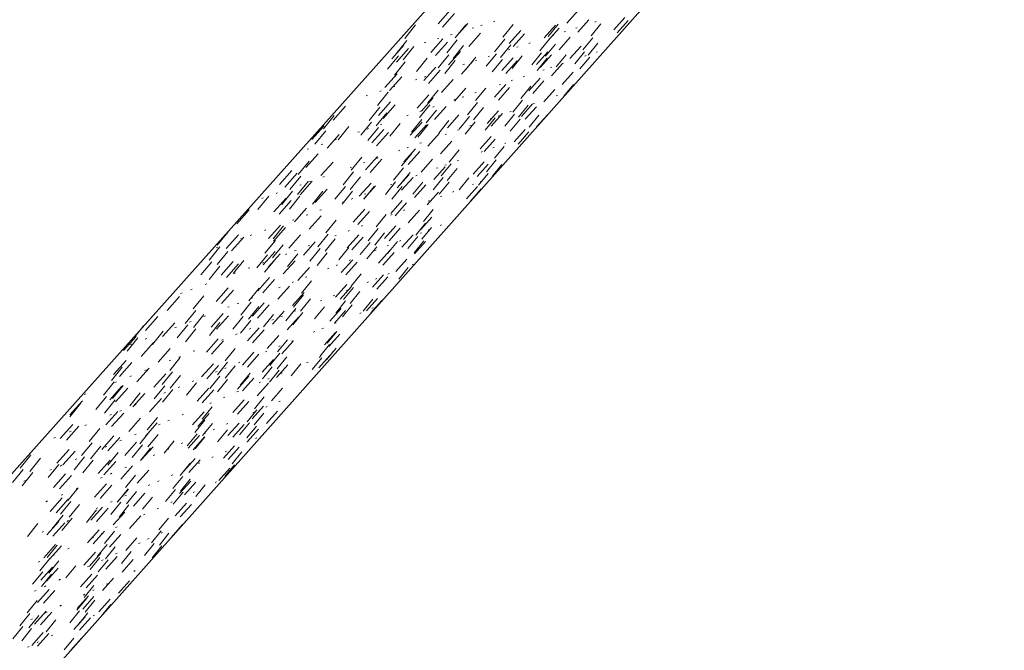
# Model space of a CAD drawing. Header units: centimetres. Extents: x 1151.07 to 1152.71, y 1902.53 to 1904.06.
# Tile 50 of 65: x 1152.3837 to 1152.4789, y 1903.055 to 1903.1159. Entities that reach past the tile are written whole.
import ezdxf

# ---------------------------------------------------------------- set-up
doc = ezdxf.new("R2010")
doc.units = ezdxf.units.CM
for name, color, linetype, lineweight in [('Wzór powierzchni', 7, 'Continuous', 9), ('Wzór powierzchni-4', 10, 'Continuous', 9), ('Ściany', 7, 'Continuous', 9), ('Ściany-1', 250, 'Continuous', 25)]:
    doc.layers.add(name, color=color, linetype=linetype, lineweight=lineweight)

# ---------------------------------------------------------------- blocks, each defined once
blk = doc.blocks.new('FP_19-Aksono Kopia 1')
at = {"layer": 'Wzór powierzchni-4'}
for p, q in [((1152.424179, 1903.115512), (1152.425357, 1903.116831)), ((1152.424613, 1903.115193), (1152.425786, 1903.116506)), ((1152.436635, 1903.115577), (1152.437727, 1903.116801)), ((1152.425893, 1903.114251), (1152.427052, 1903.115549)), ((1152.429663, 1903.115757), (1152.429529, 1903.115716)), ((1152.431454, 1903.115452), (1152.430458, 1903.11423)), ((1152.435805, 1903.115477), (1152.434833, 1903.114287)), ((1152.437694, 1903.114694), (1152.438773, 1903.115905)), ((1152.439935, 1903.1155), (1152.438987, 1903.11434)), ((1152.439473, 1903.115721), (1152.439352, 1903.115682)), ((1152.441174, 1903.114924), (1152.44223, 1903.116109)), ((1152.441502, 1903.114639), (1152.442554, 1903.11582)), ((1152.422012, 1903.115399), (1152.420964, 1903.114108)), ((1152.425538, 1903.114487), (1152.4254, 1903.114445)), ((1152.426863, 1903.115426), (1152.425841, 1903.114171)), ((1152.427143, 1903.113332), (1152.428288, 1903.114615)), ((1152.427619, 1903.115128), (1152.427483, 1903.115086)), ((1152.428441, 1903.115381), (1152.428306, 1903.115339)), ((1152.431054, 1903.113605), (1152.432173, 1903.114859)), ((1152.43144, 1903.113309), (1152.432555, 1903.114558)), ((1152.434432, 1903.114159), (1152.435531, 1903.115391)), ((1152.434798, 1903.113866), (1152.435893, 1903.115094)), ((1152.436512, 1903.114768), (1152.436389, 1903.114728)), ((1152.437632, 1903.115128), (1152.437509, 1903.115089)), ((1152.421175, 1903.113899), (1152.42013, 1903.112612)), ((1152.422992, 1903.113703), (1152.42285, 1903.11366)), ((1152.423489, 1903.11274), (1152.424656, 1903.114046)), ((1152.423922, 1903.112435), (1152.425084, 1903.113736)), ((1152.424272, 1903.114097), (1152.424132, 1903.114054)), ((1152.426037, 1903.113968), (1152.425018, 1903.112716)), ((1152.430638, 1903.114033), (1152.429645, 1903.112814)), ((1152.433085, 1903.113665), (1152.432958, 1903.113624)), ((1152.435, 1903.114094), (1152.434031, 1903.112907)), ((1152.435525, 1903.113558), (1152.434562, 1903.112378)), ((1152.435382, 1903.114404), (1152.435257, 1903.114364)), ((1152.43588, 1903.113001), (1152.436962, 1903.114214)), ((1152.439141, 1903.114153), (1152.438195, 1903.112996)), ((1152.439628, 1903.113629), (1152.438688, 1903.11248)), ((1152.419696, 1903.112125), (1152.420886, 1903.113456)), ((1152.420153, 1903.111817), (1152.421337, 1903.113143)), ((1152.420389, 1903.112902), (1152.420244, 1903.112858)), ((1152.421837, 1903.113319), (1152.420798, 1903.112041)), ((1152.425198, 1903.111536), (1152.426346, 1903.112822)), ((1152.426649, 1903.113403), (1152.425637, 1903.112159)), ((1152.429827, 1903.11262), (1152.428837, 1903.111405)), ((1152.431205, 1903.113483), (1152.430218, 1903.112272)), ((1152.431135, 1903.113038), (1152.431005, 1903.112996)), ((1152.431919, 1903.11329), (1152.43179, 1903.113249)), ((1152.434199, 1903.112718), (1152.433233, 1903.111535)), ((1152.433693, 1903.11158), (1152.434782, 1903.112802)), ((1152.436937, 1903.112155), (1152.438007, 1903.113355)), ((1152.43835, 1903.112811), (1152.437407, 1903.111658)), ((1152.439578, 1903.112799), (1152.43946, 1903.11276)), ((1152.420343, 1903.112408), (1152.419301, 1903.111124)), ((1152.421009, 1903.111839), (1152.419973, 1903.110564)), ((1152.423134, 1903.112182), (1152.422109, 1903.11092)), ((1152.425215, 1903.112517), (1152.424199, 1903.111269)), ((1152.425831, 1903.111963), (1152.424822, 1903.110723)), ((1152.426444, 1903.110658), (1152.427578, 1903.111929)), ((1152.427849, 1903.112295), (1152.42685, 1903.111068)), ((1152.427944, 1903.112011), (1152.42781, 1903.111968)), ((1152.429151, 1903.1124), (1152.429019, 1903.112357)), ((1152.430397, 1903.11208), (1152.429413, 1903.110873)), ((1152.430334, 1903.110986), (1152.431442, 1903.112229)), ((1152.430719, 1903.110703), (1152.431823, 1903.111941)), ((1152.432317, 1903.112403), (1152.431342, 1903.111207)), ((1152.434728, 1903.112192), (1152.433768, 1903.111016)), ((1152.434059, 1903.1113), (1152.435143, 1903.112517)), ((1152.435139, 1903.110471), (1152.436211, 1903.111675)), ((1152.436557, 1903.112505), (1152.435605, 1903.11134)), ((1152.4363, 1903.1117), (1152.436178, 1903.11166)), ((1152.438841, 1903.112298), (1152.437903, 1903.111151)), ((1152.438496, 1903.112437), (1152.438377, 1903.112397)), ((1152.419045, 1903.109362), (1152.420223, 1903.110681)), ((1152.422813, 1903.110022), (1152.423969, 1903.111316)), ((1152.423244, 1903.109731), (1152.424395, 1903.11102)), ((1152.424245, 1903.110821), (1152.424107, 1903.110777)), ((1152.426724, 1903.111619), (1152.426589, 1903.111575)), ((1152.434437, 1903.111076), (1152.434313, 1903.111034)), ((1152.435186, 1903.111327), (1152.435063, 1903.111286)), ((1152.436195, 1903.109661), (1152.437255, 1903.110851)), ((1152.4195, 1903.109069), (1152.420673, 1903.110382)), ((1152.422139, 1903.110143), (1152.421998, 1903.110098)), ((1152.422986, 1903.110416), (1152.422846, 1903.110371)), ((1152.424516, 1903.108873), (1152.425653, 1903.110147)), ((1152.431389, 1903.110054), (1152.431262, 1903.110011)), ((1152.432542, 1903.11044), (1152.432415, 1903.110398)), ((1152.432967, 1903.109049), (1152.434046, 1903.11026)), ((1152.433332, 1903.108781), (1152.434407, 1903.109987)), ((1152.419365, 1903.108902), (1152.418336, 1903.107635)), ((1152.418688, 1903.109033), (1152.418544, 1903.108987)), ((1152.419994, 1903.109453), (1152.419851, 1903.109407)), ((1152.424207, 1903.109105), (1152.423204, 1903.107872)), ((1152.425758, 1903.108035), (1152.426881, 1903.109294)), ((1152.42786, 1903.108871), (1152.427728, 1903.108827)), ((1152.428794, 1903.109297), (1152.427815, 1903.108097)), ((1152.429626, 1903.108416), (1152.430725, 1903.109648)), ((1152.43001, 1903.108145), (1152.431105, 1903.109372)), ((1152.430225, 1903.109664), (1152.430096, 1903.109621)), ((1152.433145, 1903.109479), (1152.43219, 1903.10831)), ((1152.434411, 1903.107988), (1152.435473, 1903.109181)), ((1152.437278, 1903.109652), (1152.436346, 1903.108512)), ((1152.417368, 1903.108609), (1152.417222, 1903.108562)), ((1152.418407, 1903.106654), (1152.419574, 1903.10796)), ((1152.42215, 1903.107357), (1152.423294, 1903.108639)), ((1152.422579, 1903.10708), (1152.423719, 1903.108357)), ((1152.425851, 1903.108198), (1152.425718, 1903.108153)), ((1152.426659, 1903.108468), (1152.426526, 1903.108424)), ((1152.427998, 1903.107915), (1152.427022, 1903.106719)), ((1152.432359, 1903.108133), (1152.431407, 1903.106967)), ((1152.433514, 1903.107826), (1152.433391, 1903.107783)), ((1152.434628, 1903.108214), (1152.434506, 1903.108172)), ((1152.43573, 1903.108598), (1152.435609, 1903.108556)), ((1152.414042, 1903.106208), (1152.415236, 1903.107545)), ((1152.41855, 1903.107445), (1152.417523, 1903.106182)), ((1152.419217, 1903.106916), (1152.418197, 1903.105662)), ((1152.41886, 1903.106374), (1152.420022, 1903.107675)), ((1152.423402, 1903.107686), (1152.422401, 1903.106457)), ((1152.422564, 1903.107096), (1152.422427, 1903.10705)), ((1152.42402, 1903.107171), (1152.423026, 1903.10595)), ((1152.423808, 1903.107513), (1152.423672, 1903.107467)), ((1152.423847, 1903.106261), (1152.424973, 1903.107523)), ((1152.428572, 1903.107412), (1152.427602, 1903.106223)), ((1152.428932, 1903.105893), (1152.43002, 1903.107114)), ((1152.431255, 1903.107039), (1152.431129, 1903.106996)), ((1152.432892, 1903.107641), (1152.431945, 1903.106482)), ((1152.432255, 1903.106564), (1152.433324, 1903.107764)), ((1152.432619, 1903.106307), (1152.433684, 1903.107503)), ((1152.414142, 1903.106648), (1152.413095, 1903.105358)), ((1152.417738, 1903.105995), (1152.416715, 1903.104736)), ((1152.421307, 1903.106674), (1152.421168, 1903.106628)), ((1152.4215, 1903.104743), (1152.422633, 1903.106013)), ((1152.4226, 1903.106275), (1152.421602, 1903.10505)), ((1152.425234, 1903.106159), (1152.424252, 1903.104954)), ((1152.425086, 1903.105461), (1152.426198, 1903.106708)), ((1152.427206, 1903.106541), (1152.426233, 1903.105347)), ((1152.427784, 1903.106047), (1152.426816, 1903.104861)), ((1152.429699, 1903.106423), (1152.428741, 1903.105249)), ((1152.429336, 1903.106371), (1152.429209, 1903.106327)), ((1152.429315, 1903.105634), (1152.430399, 1903.106851)), ((1152.430107, 1903.10664), (1152.429981, 1903.106596)), ((1152.431577, 1903.106793), (1152.430627, 1903.10563)), ((1152.432114, 1903.10631), (1152.431169, 1903.105154)), ((1152.43394, 1903.106674), (1152.433003, 1903.10553)), ((1152.433695, 1903.105549), (1152.434749, 1903.106731)), ((1152.411985, 1903.104321), (1152.413183, 1903.105661)), ((1152.413325, 1903.105169), (1152.412281, 1903.103883)), ((1152.415555, 1903.105586), (1152.414522, 1903.104314)), ((1152.416583, 1903.10509), (1152.416438, 1903.105042)), ((1152.417456, 1903.105383), (1152.417312, 1903.105335)), ((1152.41841, 1903.105478), (1152.417393, 1903.104227)), ((1152.417782, 1903.103999), (1152.418937, 1903.105293)), ((1152.418232, 1903.103732), (1152.419383, 1903.105021)), ((1152.418753, 1903.105818), (1152.418611, 1903.105771)), ((1152.420527, 1903.10588), (1152.419519, 1903.104643)), ((1152.421928, 1903.104479), (1152.423057, 1903.105744)), ((1152.423222, 1903.10577), (1152.422231, 1903.104553)), ((1152.426199, 1903.105279), (1152.426068, 1903.105233)), ((1152.427385, 1903.105692), (1152.427256, 1903.105646)), ((1152.431555, 1903.104123), (1152.432614, 1903.105313)), ((1152.431918, 1903.103878), (1152.432974, 1903.105063)), ((1152.413445, 1903.103497), (1152.414628, 1903.10482)), ((1152.414372, 1903.10435), (1152.414225, 1903.1043)), ((1152.423191, 1903.103698), (1152.424307, 1903.104949)), ((1152.424425, 1903.102935), (1152.425528, 1903.104172)), ((1152.425, 1903.104861), (1152.424868, 1903.104815)), ((1152.428251, 1903.103417), (1152.429329, 1903.104627)), ((1152.428633, 1903.10317), (1152.429707, 1903.104376)), ((1152.432614, 1903.104653), (1152.432492, 1903.104609)), ((1152.411666, 1903.103442), (1152.411516, 1903.103392)), ((1152.413027, 1903.103898), (1152.412878, 1903.103849)), ((1152.420497, 1903.103293), (1152.420359, 1903.103245)), ((1152.420862, 1903.102179), (1152.421985, 1903.103438)), ((1152.421329, 1903.103582), (1152.421192, 1903.103535)), ((1152.421288, 1903.101927), (1152.422407, 1903.103181)), ((1152.422565, 1903.104013), (1152.42243, 1903.103966)), ((1152.426219, 1903.103337), (1152.425256, 1903.102158)), ((1152.428469, 1903.103158), (1152.428343, 1903.103112)), ((1152.429615, 1903.103571), (1152.429489, 1903.103526)), ((1152.430568, 1903.103667), (1152.429628, 1903.102518)), ((1152.430749, 1903.10398), (1152.430624, 1903.103935)), ((1152.411704, 1903.102235), (1152.410666, 1903.100957)), ((1152.411408, 1903.101622), (1152.412594, 1903.102949)), ((1152.412861, 1903.100839), (1152.414032, 1903.10215)), ((1152.416807, 1903.102622), (1152.415796, 1903.101379)), ((1152.417112, 1903.102114), (1152.41697, 1903.102064)), ((1152.417168, 1903.101395), (1152.418312, 1903.102677)), ((1152.417617, 1903.101142), (1152.418756, 1903.102418)), ((1152.418392, 1903.10256), (1152.418252, 1903.102511)), ((1152.421638, 1903.102989), (1152.420652, 1903.101779)), ((1152.422547, 1903.101183), (1152.423652, 1903.102423)), ((1152.426144, 1903.102318), (1152.426015, 1903.102272)), ((1152.427581, 1903.100985), (1152.42865, 1903.102185)), ((1152.4298, 1903.102355), (1152.428863, 1903.101209)), ((1152.408859, 1903.099996), (1152.410053, 1903.101332)), ((1152.416012, 1903.101205), (1152.415003, 1903.099966)), ((1152.415817, 1903.101663), (1152.415674, 1903.101613)), ((1152.420852, 1903.101609), (1152.419869, 1903.100402)), ((1152.423777, 1903.100456), (1152.42487, 1903.101682)), ((1152.42417, 1903.101606), (1152.424038, 1903.101558)), ((1152.425442, 1903.101992), (1152.424482, 1903.100816)), ((1152.424964, 1903.101892), (1152.424833, 1903.101845)), ((1152.426023, 1903.101532), (1152.425069, 1903.100364)), ((1152.427963, 1903.100749), (1152.429028, 1903.101945)), ((1152.43034, 1903.101905), (1152.429409, 1903.100766)), ((1152.409361, 1903.099738), (1152.41055, 1903.101069)), ((1152.4109, 1903.100779), (1152.409865, 1903.099505)), ((1152.411625, 1903.100289), (1152.410597, 1903.099024)), ((1152.410842, 1903.098976), (1152.412016, 1903.100291)), ((1152.411849, 1903.100281), (1152.411701, 1903.100229)), ((1152.413186, 1903.100746), (1152.41304, 1903.100695)), ((1152.416684, 1903.100726), (1152.415682, 1903.099495)), ((1152.42007, 1903.100236), (1152.419089, 1903.099033)), ((1152.420236, 1903.099663), (1152.421348, 1903.100911)), ((1152.421477, 1903.10114), (1152.420499, 1903.099941)), ((1152.420661, 1903.099423), (1152.421769, 1903.100666)), ((1152.420941, 1903.10044), (1152.420806, 1903.100392)), ((1152.422703, 1903.100219), (1152.421737, 1903.099035)), ((1152.422162, 1903.100881), (1152.422028, 1903.100833)), ((1152.424669, 1903.100653), (1152.423712, 1903.099481)), ((1152.427163, 1903.10063), (1152.42622, 1903.099476)), ((1152.429036, 1903.101049), (1152.428102, 1903.099906)), ((1152.428381, 1903.100303), (1152.428256, 1903.100257)), ((1152.4101, 1903.099331), (1152.409068, 1903.098061)), ((1152.41095, 1903.099967), (1152.410801, 1903.099916)), ((1152.413047, 1903.099329), (1152.412032, 1903.098081)), ((1152.412288, 1903.098233), (1152.413447, 1903.099532)), ((1152.41522, 1903.099796), (1152.414215, 1903.09856)), ((1152.415897, 1903.099327), (1152.414897, 1903.098099)), ((1152.416567, 1903.098841), (1152.4177, 1903.100111)), ((1152.417013, 1903.0986), (1152.418142, 1903.099866)), ((1152.418005, 1903.099786), (1152.417015, 1903.098571)), ((1152.419707, 1903.099995), (1152.419571, 1903.099946)), ((1152.420698, 1903.099776), (1152.419723, 1903.098581)), ((1152.421915, 1903.098715), (1152.42301, 1903.099944)), ((1152.425253, 1903.100203), (1152.424301, 1903.099038)), ((1152.425704, 1903.099304), (1152.425576, 1903.099257)), ((1152.426924, 1903.098597), (1152.427984, 1903.099787)), ((1152.427305, 1903.098372), (1152.42836, 1903.099558)), ((1152.427623, 1903.10002), (1152.427497, 1903.099973)), ((1152.40781, 1903.098846), (1152.406768, 1903.097563)), ((1152.407286, 1903.098691), (1152.407132, 1903.098638)), ((1152.408315, 1903.097349), (1152.409497, 1903.098673)), ((1152.408672, 1903.099174), (1152.40852, 1903.099121)), ((1152.408814, 1903.097105), (1152.409992, 1903.098423)), ((1152.410828, 1903.098852), (1152.409803, 1903.097591)), ((1152.415071, 1903.098322), (1152.414929, 1903.098271)), ((1152.415927, 1903.098631), (1152.415787, 1903.09858)), ((1152.4172, 1903.09909), (1152.417061, 1903.09904)), ((1152.419622, 1903.097194), (1152.420724, 1903.098431)), ((1152.423141, 1903.098023), (1152.424224, 1903.099238)), ((1152.42336, 1903.098429), (1152.423229, 1903.098381)), ((1152.424538, 1903.098869), (1152.424409, 1903.098821)), ((1152.404716, 1903.096187), (1152.405916, 1903.09753)), ((1152.410288, 1903.096382), (1152.41145, 1903.097685)), ((1152.412904, 1903.09754), (1152.41276, 1903.097488)), ((1152.415976, 1903.096336), (1152.417099, 1903.097595)), ((1152.416421, 1903.096107), (1152.417539, 1903.097361)), ((1152.420045, 1903.096966), (1152.421143, 1903.098198)), ((1152.420967, 1903.097537), (1152.420834, 1903.097487)), ((1152.421295, 1903.096293), (1152.42238, 1903.09751)), ((1152.423724, 1903.097563), (1152.422778, 1903.096405)), ((1152.410252, 1903.096583), (1152.410104, 1903.096529)), ((1152.411585, 1903.097064), (1152.411439, 1903.097011)), ((1152.411726, 1903.095678), (1152.412874, 1903.096964)), ((1152.414333, 1903.09655), (1152.413339, 1903.095329)), ((1152.419152, 1903.09707), (1152.418182, 1903.095881)), ((1152.418936, 1903.096779), (1152.418801, 1903.096728)), ((1152.419753, 1903.097083), (1152.419619, 1903.097033)), ((1152.422517, 1903.095634), (1152.42359, 1903.096838)), ((1152.407542, 1903.095604), (1152.407391, 1903.09555)), ((1152.407782, 1903.094755), (1152.408953, 1903.096066)), ((1152.409248, 1903.096001), (1152.408229, 1903.094747)), ((1152.408278, 1903.094524), (1152.409444, 1903.095829)), ((1152.415614, 1903.095539), (1152.415475, 1903.095487)), ((1152.41687, 1903.096008), (1152.416733, 1903.095956)), ((1152.418384, 1903.095726), (1152.417417, 1903.094541)), ((1152.419019, 1903.094771), (1152.420111, 1903.095996)), ((1152.419441, 1903.094555), (1152.420528, 1903.095775)), ((1152.422965, 1903.096253), (1152.422021, 1903.095098)), ((1152.423552, 1903.095835), (1152.422613, 1903.094687)), ((1152.423349, 1903.095629), (1152.42322, 1903.095579)), ((1152.424509, 1903.096075), (1152.424382, 1903.096027)), ((1152.403873, 1903.09542), (1152.402827, 1903.094131)), ((1152.403688, 1903.093798), (1152.404882, 1903.095134)), ((1152.404211, 1903.093566), (1152.4054, 1903.094896)), ((1152.405238, 1903.094773), (1152.405085, 1903.094718)), ((1152.406165, 1903.095107), (1152.406012, 1903.095052)), ((1152.408463, 1903.094586), (1152.407447, 1903.093336)), ((1152.409744, 1903.093839), (1152.410896, 1903.095129)), ((1152.413557, 1903.095171), (1152.412566, 1903.093955)), ((1152.414234, 1903.094738), (1152.41325, 1903.093529)), ((1152.414344, 1903.095065), (1152.414203, 1903.095012)), ((1152.415397, 1903.093878), (1152.416509, 1903.095125)), ((1152.41584, 1903.093661), (1152.416948, 1903.094903)), ((1152.419014, 1903.095301), (1152.418053, 1903.094123)), ((1152.420596, 1903.094569), (1152.420464, 1903.094518)), ((1152.420686, 1903.093914), (1152.421761, 1903.095121)), ((1152.42221, 1903.094949), (1152.421269, 1903.093797)), ((1152.4228, 1903.09454), (1152.421864, 1903.093395)), ((1152.422569, 1903.095328), (1152.422439, 1903.095279)), ((1152.403081, 1903.093967), (1152.402038, 1903.092682)), ((1152.402892, 1903.093926), (1152.402735, 1903.09387)), ((1152.409193, 1903.094145), (1152.408183, 1903.092903)), ((1152.410453, 1903.093613), (1152.410308, 1903.093559)), ((1152.411175, 1903.093171), (1152.412312, 1903.094446)), ((1152.411764, 1903.094102), (1152.41162, 1903.094048)), ((1152.412785, 1903.0938), (1152.411797, 1903.092587)), ((1152.415564, 1903.093888), (1152.414591, 1903.092695)), ((1152.41762, 1903.094389), (1152.416656, 1903.093208)), ((1152.418254, 1903.093973), (1152.417295, 1903.092799)), ((1152.418184, 1903.09364), (1152.41805, 1903.093589)), ((1152.418427, 1903.092393), (1152.41951, 1903.093607)), ((1152.419396, 1903.094107), (1152.419263, 1903.094056)), ((1152.420251, 1903.094466), (1152.419301, 1903.093303)), ((1152.421904, 1903.093288), (1152.422967, 1903.094482)), ((1152.403867, 1903.093518), (1152.402831, 1903.092241)), ((1152.405407, 1903.092636), (1152.404384, 1903.091377)), ((1152.407683, 1903.093178), (1152.40667, 1903.091932)), ((1152.407259, 1903.092212), (1152.408419, 1903.093511)), ((1152.408416, 1903.092747), (1152.407409, 1903.091509)), ((1152.407753, 1903.091993), (1152.408908, 1903.093286)), ((1152.409211, 1903.091345), (1152.410351, 1903.092623)), ((1152.409572, 1903.093284), (1152.409426, 1903.093229)), ((1152.410623, 1903.093279), (1152.409625, 1903.092054)), ((1152.413466, 1903.093377), (1152.412483, 1903.092171)), ((1152.414829, 1903.091466), (1152.415931, 1903.092702)), ((1152.415724, 1903.092693), (1152.415587, 1903.09264)), ((1152.418847, 1903.092187), (1152.419925, 1903.093397)), ((1152.420088, 1903.091579), (1152.421154, 1903.092775)), ((1152.402293, 1903.092521), (1152.401253, 1903.09124)), ((1152.403082, 1903.092083), (1152.402049, 1903.09081)), ((1152.403196, 1903.091216), (1152.404378, 1903.09254)), ((1152.403716, 1903.090997), (1152.404893, 1903.092315)), ((1152.405983, 1903.091945), (1152.405832, 1903.091889)), ((1152.407341, 1903.092451), (1152.407192, 1903.092396)), ((1152.410634, 1903.090713), (1152.411761, 1903.091976)), ((1152.413634, 1903.091888), (1152.413495, 1903.091835)), ((1152.414474, 1903.092212), (1152.414336, 1903.092158)), ((1152.41527, 1903.09126), (1152.416367, 1903.092491)), ((1152.421306, 1903.091967), (1152.420375, 1903.090829)), ((1152.421796, 1903.0923), (1152.421668, 1903.09225)), ((1152.40461, 1903.091432), (1152.404458, 1903.091376)), ((1152.406747, 1903.089718), (1152.407895, 1903.091005)), ((1152.407238, 1903.089511), (1152.408381, 1903.090792)), ((1152.411509, 1903.09107), (1152.411367, 1903.091015)), ((1152.416744, 1903.091337), (1152.41579, 1903.09017)), ((1152.417846, 1903.090057), (1152.418919, 1903.091261)), ((1152.418252, 1903.090895), (1152.41812, 1903.090843)), ((1152.418265, 1903.089862), (1152.419333, 1903.091061)), ((1152.419445, 1903.091368), (1152.419315, 1903.091316)), ((1152.400401, 1903.089862), (1152.400244, 1903.089803)), ((1152.401819, 1903.090391), (1152.401664, 1903.090333)), ((1152.402715, 1903.088686), (1152.403885, 1903.089997)), ((1152.403231, 1903.088479), (1152.404397, 1903.089784)), ((1152.406874, 1903.089974), (1152.405872, 1903.088744)), ((1152.408688, 1903.088899), (1152.409818, 1903.090165)), ((1152.408909, 1903.090069), (1152.408764, 1903.090013)), ((1152.410216, 1903.090572), (1152.410073, 1903.090517)), ((1152.411939, 1903.090674), (1152.410963, 1903.089475)), ((1152.414271, 1903.089098), (1152.415363, 1903.090323)), ((1152.41471, 1903.088903), (1152.415798, 1903.090124)), ((1152.415994, 1903.090029), (1152.415043, 1903.088864)), ((1152.415422, 1903.089773), (1152.415287, 1903.089719)), ((1152.41745, 1903.090577), (1152.417318, 1903.090524)), ((1152.397981, 1903.087823), (1152.39918, 1903.089164)), ((1152.399446, 1903.089505), (1152.399288, 1903.089446)), ((1152.401525, 1903.089235), (1152.400498, 1903.087971)), ((1152.406254, 1903.089046), (1152.406106, 1903.088989)), ((1152.410104, 1903.088301), (1152.41122, 1903.089553)), ((1152.411182, 1903.089332), (1152.410208, 1903.088138)), ((1152.411863, 1903.088943), (1152.410895, 1903.087755)), ((1152.412942, 1903.088789), (1152.412804, 1903.088734)), ((1152.414188, 1903.089283), (1152.414052, 1903.089229)), ((1152.416629, 1903.089645), (1152.415684, 1903.088488)), ((1152.417875, 1903.08889), (1152.416941, 1903.087747)), ((1152.417276, 1903.087764), (1152.418339, 1903.088957)), ((1152.403998, 1903.088178), (1152.403847, 1903.08812)), ((1152.404905, 1903.088527), (1152.404756, 1903.088469)), ((1152.406108, 1903.088598), (1152.40511, 1903.087371)), ((1152.406841, 1903.088203), (1152.405848, 1903.086984)), ((1152.406244, 1903.087272), (1152.407382, 1903.088547)), ((1152.406733, 1903.087077), (1152.407865, 1903.088346)), ((1152.410428, 1903.087998), (1152.409457, 1903.086806)), ((1152.413201, 1903.088177), (1152.412244, 1903.087005)), ((1152.413723, 1903.086774), (1152.414805, 1903.087988)), ((1152.415248, 1903.088727), (1152.4143, 1903.087566)), ((1152.415886, 1903.088351), (1152.414943, 1903.087197)), ((1152.417692, 1903.087579), (1152.418751, 1903.088768)), ((1152.417924, 1903.088072), (1152.417794, 1903.088019)), ((1152.395885, 1903.08589), (1152.397086, 1903.087235)), ((1152.400752, 1903.087823), (1152.399728, 1903.086562)), ((1152.40154, 1903.087422), (1152.400522, 1903.086169)), ((1152.401701, 1903.087293), (1152.401548, 1903.087234)), ((1152.402242, 1903.086205), (1152.403401, 1903.087503)), ((1152.402756, 1903.08601), (1152.40391, 1903.087303)), ((1152.405347, 1903.087229), (1152.404352, 1903.086006)), ((1152.408277, 1903.087426), (1152.407297, 1903.086223)), ((1152.408262, 1903.086933), (1152.408119, 1903.086877)), ((1152.408175, 1903.086499), (1152.409294, 1903.087754)), ((1152.409127, 1903.087276), (1152.408984, 1903.08722)), ((1152.409583, 1903.085935), (1152.410689, 1903.087175)), ((1152.411112, 1903.087617), (1152.410147, 1903.086433)), ((1152.410412, 1903.087786), (1152.410271, 1903.08773)), ((1152.41416, 1903.08659), (1152.415238, 1903.087799)), ((1152.416734, 1903.087586), (1152.416602, 1903.087533)), ((1152.395708, 1903.086314), (1152.394893, 1903.085308)), ((1152.397545, 1903.085293), (1152.398732, 1903.086621)), ((1152.39889, 1903.086211), (1152.398733, 1903.08615)), ((1152.399984, 1903.086418), (1152.398962, 1903.085161)), ((1152.400774, 1903.086027), (1152.39976, 1903.084778)), ((1152.400303, 1903.086755), (1152.400148, 1903.086695)), ((1152.403085, 1903.086634), (1152.402079, 1903.085398)), ((1152.406082, 1903.086843), (1152.405093, 1903.085628)), ((1152.405751, 1903.084873), (1152.406878, 1903.086136)), ((1152.406076, 1903.086066), (1152.40593, 1903.086008)), ((1152.406237, 1903.084688), (1152.407359, 1903.085946)), ((1152.413091, 1903.086101), (1152.412956, 1903.086046)), ((1152.414318, 1903.086601), (1152.414183, 1903.086546)), ((1152.393778, 1903.083948), (1152.394983, 1903.085296)), ((1152.395165, 1903.085164), (1152.394123, 1903.08388)), ((1152.396016, 1903.085104), (1152.395856, 1903.085043)), ((1152.3976, 1903.085798), (1152.396569, 1903.084527)), ((1152.401779, 1903.083772), (1152.402927, 1903.085058)), ((1152.403401, 1903.085005), (1152.403252, 1903.084946)), ((1152.404745, 1903.085539), (1152.404598, 1903.08548)), ((1152.407671, 1903.084144), (1152.40878, 1903.085387)), ((1152.409622, 1903.084985), (1152.408662, 1903.083808)), ((1152.412267, 1903.085765), (1152.41213, 1903.085709)), ((1152.413186, 1903.084492), (1152.414258, 1903.085696)), ((1152.41441, 1903.085783), (1152.413473, 1903.084636)), ((1152.413621, 1903.084318), (1152.414689, 1903.085517)), ((1152.394555, 1903.084542), (1152.394394, 1903.084479)), ((1152.395469, 1903.083374), (1152.396659, 1903.084706)), ((1152.397118, 1903.082814), (1152.398293, 1903.08413)), ((1152.402289, 1903.083589), (1152.403433, 1903.08487)), ((1152.404577, 1903.084145), (1152.403593, 1903.082937)), ((1152.408913, 1903.084397), (1152.408773, 1903.08434)), ((1152.409073, 1903.083612), (1152.410168, 1903.084841)), ((1152.410181, 1903.084915), (1152.410043, 1903.084858)), ((1152.413678, 1903.084508), (1152.412743, 1903.083364)), ((1152.414317, 1903.084163), (1152.413387, 1903.083026)), ((1152.399255, 1903.083259), (1152.398246, 1903.082018)), ((1152.399281, 1903.083371), (1152.399127, 1903.083311)), ((1152.400669, 1903.083922), (1152.400517, 1903.083862)), ((1152.405268, 1903.082519), (1152.406384, 1903.08377)), ((1152.405751, 1903.082345), (1152.406862, 1903.083592)), ((1152.407632, 1903.083875), (1152.40749, 1903.083817)), ((1152.408882, 1903.083679), (1152.407924, 1903.082505)), ((1152.409567, 1903.08333), (1152.408615, 1903.082164)), ((1152.412949, 1903.083239), (1152.412016, 1903.082098)), ((1152.412658, 1903.082251), (1152.41372, 1903.083444)), ((1152.412831, 1903.083325), (1152.412697, 1903.083269)), ((1152.414042, 1903.083832), (1152.413909, 1903.083776)), ((1152.393632, 1903.082322), (1152.392597, 1903.081046)), ((1152.392814, 1903.081627), (1152.394012, 1903.082968)), ((1152.393382, 1903.081445), (1152.394576, 1903.082781)), ((1152.395061, 1903.080908), (1152.396239, 1903.082227)), ((1152.398347, 1903.083001), (1152.398193, 1903.08294)), ((1152.401325, 1903.081386), (1152.402462, 1903.08266)), ((1152.401832, 1903.081214), (1152.402964, 1903.082483)), ((1152.40383, 1903.082806), (1152.402849, 1903.081601)), ((1152.403708, 1903.082275), (1152.403562, 1903.082215)), ((1152.404565, 1903.082453), (1152.40359, 1903.081256)), ((1152.40503, 1903.082814), (1152.404885, 1903.082755)), ((1152.407177, 1903.081833), (1152.408276, 1903.083065)), ((1152.408146, 1903.082379), (1152.407191, 1903.081209)), ((1152.408571, 1903.081332), (1152.409657, 1903.08255)), ((1152.410911, 1903.082645), (1152.40997, 1903.081493)), ((1152.411608, 1903.082813), (1152.411472, 1903.082756)), ((1152.394544, 1903.081493), (1152.394385, 1903.08143)), ((1152.395983, 1903.082064), (1152.395826, 1903.082001)), ((1152.396699, 1903.080383), (1152.397863, 1903.081687)), ((1152.398501, 1903.081885), (1152.397495, 1903.080648)), ((1152.39929, 1903.081529), (1152.398291, 1903.0803)), ((1152.403087, 1903.081474), (1152.402109, 1903.080273)), ((1152.402819, 1903.081913), (1152.402672, 1903.081853)), ((1152.404793, 1903.080209), (1152.405899, 1903.081449)), ((1152.406007, 1903.081761), (1152.405043, 1903.080579)), ((1152.405273, 1903.080046), (1152.406374, 1903.081281)), ((1152.407864, 1903.081246), (1152.407725, 1903.081187)), ((1152.408833, 1903.082039), (1152.407884, 1903.080876)), ((1152.409124, 1903.081773), (1152.408986, 1903.081716)), ((1152.392872, 1903.080912), (1152.39184, 1903.079641)), ((1152.39243, 1903.079163), (1152.393616, 1903.080491)), ((1152.393721, 1903.080552), (1152.392695, 1903.079289)), ((1152.393089, 1903.080916), (1152.392928, 1903.080852)), ((1152.392995, 1903.078993), (1152.394176, 1903.080315)), ((1152.397751, 1903.080519), (1152.396748, 1903.079285)), ((1152.399202, 1903.080438), (1152.39905, 1903.080376)), ((1152.400838, 1903.08083), (1152.399851, 1903.079616)), ((1152.40057, 1903.080996), (1152.40042, 1903.080935)), ((1152.400879, 1903.079045), (1152.402005, 1903.080308)), ((1152.403824, 1903.08113), (1152.402852, 1903.079937)), ((1152.406692, 1903.079564), (1152.407781, 1903.080785)), ((1152.407017, 1903.080891), (1152.406876, 1903.080832)), ((1152.408079, 1903.079093), (1152.409155, 1903.080301)), ((1152.390131, 1903.079743), (1152.389966, 1903.079678)), ((1152.392116, 1903.07951), (1152.391087, 1903.078242)), ((1152.395385, 1903.079847), (1152.394372, 1903.0786)), ((1152.394662, 1903.07849), (1152.395828, 1903.079797)), ((1152.396289, 1903.078), (1152.397441, 1903.079291)), ((1152.398543, 1903.080172), (1152.397546, 1903.078947)), ((1152.397819, 1903.079874), (1152.397666, 1903.079811)), ((1152.401383, 1903.078884), (1152.402505, 1903.080141)), ((1152.403569, 1903.079448), (1152.403425, 1903.079388)), ((1152.404873, 1903.079994), (1152.40473, 1903.079934)), ((1152.407377, 1903.079476), (1152.406433, 1903.078319)), ((1152.410874, 1903.079892), (1152.41083, 1903.079873)), ((1152.389621, 1903.078808), (1152.388582, 1903.077527)), ((1152.388591, 1903.077727), (1152.389795, 1903.079075)), ((1152.392967, 1903.07916), (1152.391945, 1903.077901)), ((1152.395008, 1903.078728), (1152.394852, 1903.078664)), ((1152.402355, 1903.078504), (1152.401387, 1903.077317)), ((1152.402252, 1903.078897), (1152.402106, 1903.078836)), ((1152.404327, 1903.077941), (1152.405423, 1903.07917)), ((1152.404805, 1903.077788), (1152.405896, 1903.079013)), ((1152.406216, 1903.077337), (1152.407295, 1903.078547)), ((1152.407673, 1903.078518), (1152.407535, 1903.078459)), ((1152.408917, 1903.079052), (1152.408781, 1903.078994)), ((1152.392054, 1903.076747), (1152.393228, 1903.078062)), ((1152.392619, 1903.077753), (1152.39246, 1903.077688)), ((1152.392615, 1903.076588), (1152.393784, 1903.077898)), ((1152.39358, 1903.078145), (1152.393422, 1903.078081)), ((1152.39427, 1903.07612), (1152.395425, 1903.077414)), ((1152.397061, 1903.077479), (1152.396069, 1903.076261)), ((1152.399576, 1903.077777), (1152.399428, 1903.077714)), ((1152.400442, 1903.076748), (1152.401557, 1903.078)), ((1152.400943, 1903.076598), (1152.402054, 1903.077844)), ((1152.406654, 1903.078203), (1152.405713, 1903.07705)), ((1152.406416, 1903.077979), (1152.406277, 1903.077919)), ((1152.407342, 1903.077893), (1152.406406, 1903.076746)), ((1152.407596, 1903.076895), (1152.408662, 1903.078092)), ((1152.387658, 1903.075447), (1152.388856, 1903.076787)), ((1152.388248, 1903.07529), (1152.38944, 1903.076625)), ((1152.390186, 1903.076761), (1152.390024, 1903.076695)), ((1152.395886, 1903.075663), (1152.397027, 1903.076942)), ((1152.397304, 1903.076825), (1152.397152, 1903.076762)), ((1152.398217, 1903.077208), (1152.398067, 1903.077145)), ((1152.401625, 1903.0772), (1152.400661, 1903.076017)), ((1152.402362, 1903.076888), (1152.401403, 1903.075712)), ((1152.403865, 1903.076884), (1152.403723, 1903.076823)), ((1152.40387, 1903.075716), (1152.404955, 1903.076934)), ((1152.404345, 1903.075572), (1152.405426, 1903.076786)), ((1152.405935, 1903.076937), (1152.404996, 1903.075787)), ((1152.406625, 1903.076634), (1152.405691, 1903.075491)), ((1152.387207, 1903.075547), (1152.387042, 1903.075479)), ((1152.388705, 1903.076158), (1152.388541, 1903.076091)), ((1152.391472, 1903.076398), (1152.390456, 1903.075147)), ((1152.391685, 1903.074379), (1152.392848, 1903.075682)), ((1152.392242, 1903.074231), (1152.3934, 1903.075529)), ((1152.394991, 1903.075857), (1152.394836, 1903.075792)), ((1152.396325, 1903.076143), (1152.395336, 1903.074929)), ((1152.397115, 1903.075829), (1152.396132, 1903.074623)), ((1152.400899, 1903.075903), (1152.399937, 1903.074723)), ((1152.400013, 1903.074495), (1152.401118, 1903.075735)), ((1152.400511, 1903.074354), (1152.401612, 1903.075589)), ((1152.401639, 1903.075599), (1152.400682, 1903.074427)), ((1152.401699, 1903.075954), (1152.401554, 1903.075892)), ((1152.402569, 1903.076328), (1152.402426, 1903.076266)), ((1152.403808, 1903.076275), (1152.40286, 1903.075113)), ((1152.405748, 1903.075149), (1152.406817, 1903.07635)), ((1152.406661, 1903.075501), (1152.406525, 1903.075441)), ((1152.390731, 1903.075028), (1152.389717, 1903.07378)), ((1152.391579, 1903.074713), (1152.390572, 1903.073473)), ((1152.39216, 1903.074672), (1152.392003, 1903.074606)), ((1152.393583, 1903.075268), (1152.393427, 1903.075202)), ((1152.393886, 1903.073795), (1152.39503, 1903.075078)), ((1152.395593, 1903.074814), (1152.394607, 1903.073603)), ((1152.396386, 1903.074509), (1152.395406, 1903.073306)), ((1152.395491, 1903.07337), (1152.396621, 1903.074637)), ((1152.398665, 1903.075213), (1152.397694, 1903.074022)), ((1152.399495, 1903.075009), (1152.399349, 1903.074946)), ((1152.403421, 1903.07353), (1152.404496, 1903.074738)), ((1152.403893, 1903.073397), (1152.404965, 1903.0746)), ((1152.40583, 1903.075136), (1152.405692, 1903.075075)), ((1152.384818, 1903.073849), (1152.383778, 1903.072566)), ((1152.387326, 1903.073047), (1152.388512, 1903.074374)), ((1152.387911, 1903.072902), (1152.389092, 1903.074224)), ((1152.389993, 1903.073665), (1152.388982, 1903.072421)), ((1152.393243, 1903.074094), (1152.392248, 1903.072871)), ((1152.396801, 1903.073852), (1152.396651, 1903.073788)), ((1152.398155, 1903.074434), (1152.398007, 1903.07437)), ((1152.40245, 1903.07365), (1152.402308, 1903.073588)), ((1152.403728, 1903.074212), (1152.403588, 1903.07415)), ((1152.405202, 1903.074136), (1152.404273, 1903.072999)), ((1152.38573, 1903.073532), (1152.384696, 1903.072258)), ((1152.387518, 1903.072912), (1152.386497, 1903.071655)), ((1152.387799, 1903.072847), (1152.387637, 1903.072779)), ((1152.389269, 1903.073462), (1152.389108, 1903.073394)), ((1152.390844, 1903.073359), (1152.389839, 1903.072123)), ((1152.391324, 1903.072056), (1152.392476, 1903.073347)), ((1152.391877, 1903.07192), (1152.393024, 1903.073205)), ((1152.393509, 1903.071515), (1152.394642, 1903.072786)), ((1152.39405, 1903.072672), (1152.393898, 1903.072606)), ((1152.400203, 1903.073041), (1152.399252, 1903.071876)), ((1152.399592, 1903.072283), (1152.400687, 1903.073512)), ((1152.400087, 1903.072151), (1152.401178, 1903.073376)), ((1152.401159, 1903.073083), (1152.401016, 1903.07302)), ((1152.404495, 1903.072896), (1152.403569, 1903.071762)), ((1152.384075, 1903.07245), (1152.383038, 1903.071171)), ((1152.384989, 1903.072144), (1152.383959, 1903.070874)), ((1152.386811, 1903.072433), (1152.386647, 1903.072364)), ((1152.387001, 1903.070694), (1152.388175, 1903.072009)), ((1152.387582, 1903.07056), (1152.388751, 1903.07187)), ((1152.391714, 1903.071669), (1152.391558, 1903.071602)), ((1152.392653, 1903.072072), (1152.392499, 1903.072006)), ((1152.394938, 1903.071889), (1152.393963, 1903.070692)), ((1152.395103, 1903.07112), (1152.396223, 1903.072376)), ((1152.398537, 1903.071931), (1152.398391, 1903.071867)), ((1152.39949, 1903.071772), (1152.398541, 1903.070609)), ((1152.40298, 1903.071384), (1152.404046, 1903.072581)), ((1152.384308, 1903.071385), (1152.384141, 1903.071315)), ((1152.390969, 1903.069779), (1152.39211, 1903.071058)), ((1152.391518, 1903.069652), (1152.392654, 1903.070926)), ((1152.396311, 1903.070953), (1152.396163, 1903.070888)), ((1152.397206, 1903.071346), (1152.397059, 1903.071282)), ((1152.399178, 1903.070111), (1152.400263, 1903.071329)), ((1152.400228, 1903.071497), (1152.399285, 1903.070342)), ((1152.39967, 1903.069989), (1152.400751, 1903.071203)), ((1152.401677, 1903.070959), (1152.400745, 1903.069817)), ((1152.402755, 1903.071234), (1152.402616, 1903.071172)), ((1152.387888, 1903.070027), (1152.387728, 1903.069958)), ((1152.389385, 1903.070673), (1152.388386, 1903.069444)), ((1152.389335, 1903.070648), (1152.389177, 1903.07058)), ((1152.393139, 1903.069278), (1152.394262, 1903.070537)), ((1152.394219, 1903.070588), (1152.393247, 1903.069395)), ((1152.394047, 1903.069958), (1152.393896, 1903.069892)), ((1152.39501, 1903.070314), (1152.394044, 1903.069129)), ((1152.394723, 1903.068913), (1152.395832, 1903.070157)), ((1152.396561, 1903.069776), (1152.395607, 1903.068605)), ((1152.398781, 1903.070508), (1152.397835, 1903.069349)), ((1152.399521, 1903.070242), (1152.398581, 1903.06909)), ((1152.400631, 1903.07028), (1152.40049, 1903.070217)), ((1152.401485, 1903.070664), (1152.401345, 1903.070601)), ((1152.386425, 1903.069399), (1152.386263, 1903.06933)), ((1152.386682, 1903.068388), (1152.387845, 1903.06969)), ((1152.387259, 1903.068264), (1152.388417, 1903.069562)), ((1152.388661, 1903.06934), (1152.387665, 1903.068115)), ((1152.389509, 1903.069066), (1152.388519, 1903.067849)), ((1152.390621, 1903.067545), (1152.391752, 1903.068812)), ((1152.39267, 1903.069353), (1152.392517, 1903.069286)), ((1152.393504, 1903.069294), (1152.392535, 1903.068105)), ((1152.394297, 1903.069028), (1152.393334, 1903.067847)), ((1152.398472, 1903.06931), (1152.398329, 1903.069245)), ((1152.398772, 1903.067979), (1152.399848, 1903.069186)), ((1152.399261, 1903.067866), (1152.400333, 1903.069069)), ((1152.387941, 1903.068014), (1152.386947, 1903.066792)), ((1152.391171, 1903.068529), (1152.390193, 1903.067328)), ((1152.391278, 1903.068741), (1152.391124, 1903.068674)), ((1152.391167, 1903.067428), (1152.392292, 1903.06869)), ((1152.392777, 1903.067083), (1152.393889, 1903.068331)), ((1152.39435, 1903.066747), (1152.395449, 1903.06798)), ((1152.395833, 1903.068124), (1152.395687, 1903.068058)), ((1152.397159, 1903.06872), (1152.397014, 1903.068655)), ((1152.385486, 1903.067215), (1152.384483, 1903.065981)), ((1152.38637, 1903.066126), (1152.387522, 1903.067417)), ((1152.386942, 1903.066013), (1152.388089, 1903.067298)), ((1152.388791, 1903.067749), (1152.387804, 1903.066536)), ((1152.388451, 1903.067499), (1152.388293, 1903.06743)), ((1152.39314, 1903.066914), (1152.39299, 1903.066847)), ((1152.398118, 1903.06775), (1152.397182, 1903.066604)), ((1152.398374, 1903.065885), (1152.399439, 1903.067082)), ((1152.386048, 1903.066443), (1152.385888, 1903.066373)), ((1152.387014, 1903.066868), (1152.386855, 1903.066798)), ((1152.39028, 1903.065353), (1152.3914, 1903.066608)), ((1152.390822, 1903.065246), (1152.391937, 1903.066496)), ((1152.391773, 1903.066299), (1152.391621, 1903.066231)), ((1152.392883, 1903.066477), (1152.391925, 1903.065302)), ((1152.392421, 1903.064929), (1152.393523, 1903.066166)), ((1152.397421, 1903.066512), (1152.396488, 1903.06537)), ((1152.39816, 1903.066274), (1152.397233, 1903.065138)), ((1152.397547, 1903.066364), (1152.397404, 1903.066298)), ((1152.386063, 1903.063908), (1152.387204, 1903.065187)), ((1152.387366, 1903.065135), (1152.386384, 1903.063929)), ((1152.386631, 1903.063805), (1152.387767, 1903.065078)), ((1152.390853, 1903.065886), (1152.390701, 1903.065818)), ((1152.392181, 1903.06521), (1152.391225, 1903.064038)), ((1152.393983, 1903.06462), (1152.395072, 1903.065842)), ((1152.395367, 1903.065363), (1152.395221, 1903.065296)), ((1152.396728, 1903.065281), (1152.395797, 1903.064142)), ((1152.396243, 1903.065765), (1152.396099, 1903.065699)), ((1152.397469, 1903.06505), (1152.396544, 1903.063918)), ((1152.387111, 1903.064205), (1152.386955, 1903.064134)), ((1152.388527, 1903.064841), (1152.388372, 1903.064771)), ((1152.389945, 1903.063202), (1152.391055, 1903.064446)), ((1152.390483, 1903.063104), (1152.391588, 1903.064343)), ((1152.392971, 1903.064973), (1152.392021, 1903.063809)), ((1152.392071, 1903.062815), (1152.393163, 1903.06404)), ((1152.393149, 1903.064345), (1152.393002, 1903.064277)), ((1152.394523, 1903.064509), (1152.393584, 1903.063359)), ((1152.385681, 1903.063562), (1152.385523, 1903.063491)), ((1152.386659, 1903.063838), (1152.38568, 1903.062636)), ((1152.387505, 1903.063604), (1152.386532, 1903.062409)), ((1152.389167, 1903.063144), (1152.388205, 1903.061964)), ((1152.390439, 1903.063101), (1152.390288, 1903.063032)), ((1152.391482, 1903.06395), (1152.390529, 1903.062781)), ((1152.392275, 1903.063721), (1152.391328, 1903.06256)), ((1152.391801, 1903.063726), (1152.391652, 1903.063658)), ((1152.393624, 1903.062532), (1152.394703, 1903.063744)), ((1152.385956, 1903.062548), (1152.384979, 1903.061349)), ((1152.385763, 1903.061732), (1152.386893, 1903.062999)), ((1152.386804, 1903.062322), (1152.385834, 1903.061131)), ((1152.386326, 1903.061638), (1152.387451, 1903.0629)), ((1152.389617, 1903.06109), (1152.390716, 1903.062323)), ((1152.390151, 1903.061002), (1152.391245, 1903.06223)), ((1152.394911, 1903.062667), (1152.394767, 1903.0626)), ((1152.386268, 1903.061186), (1152.386113, 1903.061115)), ((1152.387673, 1903.061831), (1152.387519, 1903.06176)), ((1152.390893, 1903.061235), (1152.38995, 1903.060081)), ((1152.391728, 1903.060739), (1152.39281, 1903.061953)), ((1152.392273, 1903.061432), (1152.392127, 1903.061363)), ((1152.39327, 1903.060482), (1152.39434, 1903.061683)), ((1152.385323, 1903.060753), (1152.385167, 1903.060681)), ((1152.385468, 1903.059597), (1152.386587, 1903.060853)), ((1152.386027, 1903.059513), (1152.387142, 1903.060763)), ((1152.389294, 1903.059018), (1152.390383, 1903.06024)), ((1152.390035, 1903.060383), (1152.389886, 1903.060313)), ((1152.390935, 1903.060805), (1152.390787, 1903.060735)), ((1152.385413, 1903.059777), (1152.384447, 1903.058593)), ((1152.387758, 1903.059316), (1152.387606, 1903.059245)), ((1152.390206, 1903.060001), (1152.389267, 1903.05885)), ((1152.389824, 1903.058938), (1152.390909, 1903.060155)), ((1152.390996, 1903.0598), (1152.390062, 1903.058656)), ((1152.391391, 1903.0587), (1152.392463, 1903.059904)), ((1152.392548, 1903.059405), (1152.391644, 1903.058298)), ((1152.384722, 1903.058514), (1152.383759, 1903.057333)), ((1152.385178, 1903.057502), (1152.386287, 1903.058746)), ((1152.385733, 1903.057427), (1152.386838, 1903.058666)), ((1152.386373, 1903.058668), (1152.38622, 1903.058596)), ((1152.389523, 1903.058773), (1152.388586, 1903.057625)), ((1152.390316, 1903.05858), (1152.389384, 1903.057439)), ((1152.390974, 1903.058367), (1152.390828, 1903.058297)), ((1152.392247, 1903.058975), (1152.39215, 1903.058929)), ((1152.385567, 1903.058317), (1152.38461, 1903.057143)), ((1152.384974, 1903.058012), (1152.38482, 1903.05794)), ((1152.387225, 1903.057929), (1152.38628, 1903.05677)), ((1152.388978, 1903.056983), (1152.390057, 1903.058195)), ((1152.38964, 1903.05773), (1152.389492, 1903.057659)), ((1152.389504, 1903.056911), (1152.390579, 1903.058118)), ((1152.384034, 1903.057258), (1152.383075, 1903.05608)), ((1152.384882, 1903.057069), (1152.383927, 1903.055898)), ((1152.384894, 1903.055446), (1152.385993, 1903.056679)), ((1152.385445, 1903.055379), (1152.38654, 1903.056607)), ((1152.386932, 1903.056437), (1152.386782, 1903.056365)), ((1152.385558, 1903.05578), (1152.385406, 1903.055708)), ((1152.388964, 1903.056157), (1152.388037, 1903.055022)), ((1152.388667, 1903.054985), (1152.389736, 1903.056186)), ((1152.384634, 1903.055339), (1152.384481, 1903.055266))]:
    blk.add_line(p, q, dxfattribs=at)

msp = doc.modelspace()

# ---------------------------------------------------------------- linework, layer by layer
at = {"layer": 'Ściany'}
msp.add_line((1152.111383, 1902.743588), (1152.458925, 1903.133849), dxfattribs=at)
at = {"layer": 'Ściany-1'}
msp.add_line((1152.049697, 1902.699142), (1152.561438, 1903.271758), dxfattribs=at)

# ---------------------------------------------------------------- block references
at = {"layer": 'Wzór powierzchni'}
msp.add_blockref('FP_19-Aksono Kopia 1', (0, 0), dxfattribs=at)

doc.saveas('drawing.dxf')
